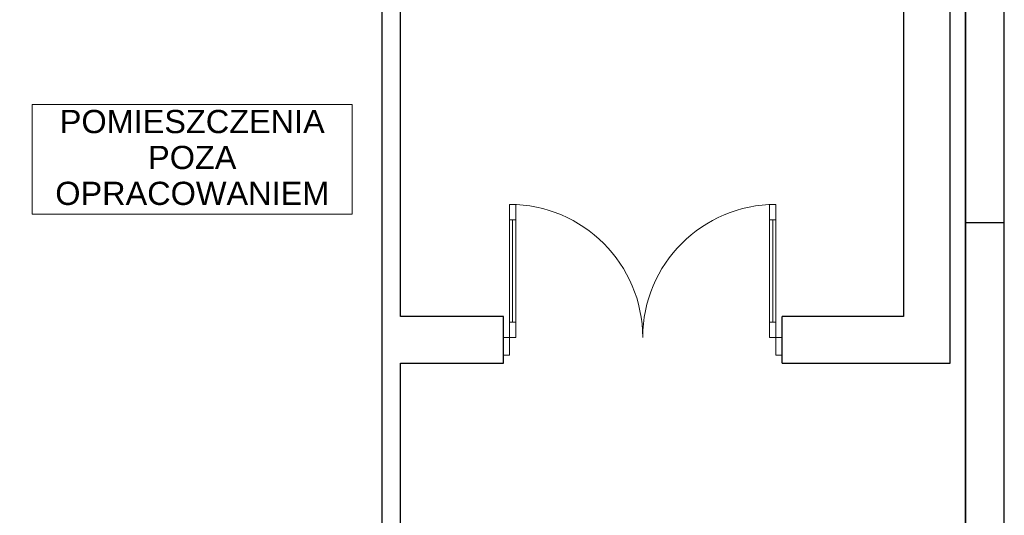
# Model space of a CAD drawing. Header units: millimetres. Extents: x 1700 to 4670, y 990 to 3874.
# Tile 109 of 110: x 4034 to 4670, y 2297 to 2617. Entities that reach past the tile are written whole.
import ezdxf

# ---------------------------------------------------------------- set-up
doc = ezdxf.new("R2010")
doc.units = ezdxf.units.MM
doc.linetypes.add('Wipeout_Contour', pattern=[1000, 0, -1000])
doc.layers.get('0').update_dxf_attribs({"lineweight": 0})
for name, color, linetype, lineweight in [('CP_FRAME', 7, 'Continuous', 35), ('Nowe_420-K Ściany_Nr_pióra__27', 7, 'Continuous', 25), ('Nowe_830-G Teksty Etykiety_Nr_pióra__1', 7, 'Continuous', 13), ('Nowe_Drzwi Archicad_Nr_pióra__23', 7, 'Continuous', 15), ('Nowe_Drzwi Archicad_Nr_pióra__27', 7, 'Continuous', 25), ('Nowe_Drzwi Archicad_Nr_pióra__3', 7, 'Continuous', 13)]:
    doc.layers.add(name, color=color, linetype=linetype, lineweight=lineweight)
for name, color, linetype in [('CP_LINENORM', 253, 'Continuous'), ('Nowe_420-K Ściany', 7, 'Continuous'), ('Nowe_Drzwi Archicad', 7, 'Continuous')]:
    doc.layers.add(name, color=color, linetype=linetype)
doc.styles.add('STYL_AUTOMATYCZNY_3', font='txt')

# ---------------------------------------------------------------- blocks, each defined once
blk = doc.blocks.new('A2_POZIOM')
at = {"linetype": 'Continuous'}
blk.add_lwpolyline([(-569, 0), (0, 0), (0, 410), (-569, 410)], close=True, dxfattribs=at)
at = {"layer": 'CP_LINENORM', "linetype": 'Continuous'}
blk.add_lwpolyline([(-589, -5), (5, -5), (5, 415), (-589, 415)], close=True, dxfattribs=at)
blk.add_lwpolyline([(5, 292), (0, 292)], dxfattribs=at)

msp = doc.modelspace()

# ---------------------------------------------------------------- linework, layer by layer
at = {"layer": 'Nowe_420-K Ściany_Nr_pióra__27', "color": 252, "linetype": 'Continuous', "lineweight": 25, "flags": 128}
for points in [[(4604.79, 2655.41), (4604.79, 2425.41)], [(4634.79, 2425.41), (4634.79, 2655.41)], [(4634.79, 2395.41), (4634.79, 2425.41)]]:
    msp.add_lwpolyline(points, dxfattribs=at)
at = {"layer": 'Nowe_830-G Teksty Etykiety_Nr_pióra__1', "color": 252, "linetype": 'Continuous', "lineweight": 13, "flags": 128}
msp.add_lwpolyline([(4042.02, 2562.44), (4248.71, 2562.44), (4248.71, 2491.73), (4042.02, 2491.73)], close=True, dxfattribs=at)

# ---------------------------------------------------------------- texts
at = {"layer": 'Nowe_830-G Teksty Etykiety_Nr_pióra__1', "color": 252, "linetype": 'Continuous', "lineweight": 13, "insert": (4145.36, 2559.02), "char_height": 15, "width": 206.6933, "attachment_point": 2, "line_spacing_factor": 0.928578, "style": 'STYL_AUTOMATYCZNY_3'}
msp.add_mtext('\\A1;{\\pqc;\\fArial|b0|i0|c238|p0;\\W1.000000;POMIESZCZENIA POZA OPRACOWANIEM}', dxfattribs=at)

# ---------------------------------------------------------------- wipeouts: each hides what was drawn before it
at = {"color": 252, "linetype": 'Wipeout_Contour', "lineweight": 0, "ltscale": 91419.039264}
msp.add_wipeout([(4279.79, 2234.41), (4279.79, 2655.41), (4267.79, 2655.41), (4267.79, 2234.41)], dxfattribs=at).dxf.layer = 'Nowe_420-K Ściany'

# ---------------------------------------------------------------- next in the draw order: linework, layer by layer
at = {"layer": 'Nowe_420-K Ściany_Nr_pióra__27', "color": 252, "linetype": 'Continuous', "lineweight": 25, "flags": 128}
for points in [[(4267.79, 2655.41), (4267.79, 2234.41)], [(4279.79, 2425.41), (4279.79, 2655.41)], [(4279.79, 2222.41), (4279.79, 2395.41)]]:
    msp.add_lwpolyline(points, dxfattribs=at)

# ---------------------------------------------------------------- next in the draw order: wipeouts: each hides what was drawn before it
at = {"color": 252, "linetype": 'Wipeout_Contour', "lineweight": 0, "ltscale": 92825.275016}
msp.add_wipeout([(4279.79, 2425.41), (4279.79, 2395.41), (4346.29, 2395.41), (4346.29, 2425.41)], dxfattribs=at).dxf.layer = 'Nowe_420-K Ściany'

# ---------------------------------------------------------------- next in the draw order: wipeouts: each hides what was drawn before it
at = {"color": 252, "linetype": 'Wipeout_Contour', "lineweight": 0, "ltscale": 97683.451562}
msp.add_wipeout([(4526.29, 2395.41), (4526.29, 2425.41), (4346.29, 2425.41), (4346.29, 2395.41)], dxfattribs=at).dxf.layer = 'Nowe_420-K Ściany'

# ---------------------------------------------------------------- next in the draw order: linework, layer by layer
at = {"layer": 'Nowe_420-K Ściany_Nr_pióra__27', "color": 252, "linetype": 'Continuous', "lineweight": 25}
for p, q in [((4346.29, 2411.91), (4346.29, 2425.41)), ((4526.29, 2411.91), (4526.29, 2425.41)), ((4346.29, 2400.41), (4346.29, 2411.91)), ((4526.29, 2400.41), (4526.29, 2411.91)), ((4346.29, 2395.41), (4346.29, 2400.41)), ((4526.29, 2395.41), (4526.29, 2400.41))]:
    msp.add_line(p, q, dxfattribs=at)
at = {"layer": 'Nowe_420-K Ściany_Nr_pióra__27', "color": 252, "linetype": 'Continuous', "lineweight": 25, "flags": 128}
for points in [[(4346.29, 2425.41), (4279.79, 2425.41)], [(4604.79, 2425.41), (4526.29, 2425.41)], [(4279.79, 2395.41), (4346.29, 2395.41)], [(4526.29, 2395.41), (4634.79, 2395.41)]]:
    msp.add_lwpolyline(points, dxfattribs=at)
at = {"layer": 'Nowe_Drzwi Archicad_Nr_pióra__3', "color": 252, "linetype": 'Continuous', "lineweight": 13}
for centre, start, end in [((4350.29, 2411.91), 0, 90), ((4522.29, 2411.91), 90, 180)]:
    msp.add_arc(centre, 86, start, end, dxfattribs=at)

# ---------------------------------------------------------------- next in the draw order: wipeouts: each hides what was drawn before it
at = {"color": 252, "linetype": 'Wipeout_Contour', "lineweight": 0, "ltscale": 93853.325502}
msp.add_wipeout([(4350.29, 2497.91), (4350.29, 2487.91), (4354.29, 2487.91), (4354.29, 2497.91)], dxfattribs=at).dxf.layer = 'Nowe_Drzwi Archicad'
at = {"color": 252, "linetype": 'Wipeout_Contour', "lineweight": 0, "ltscale": 100512.281742}
msp.add_wipeout([(4522.29, 2497.91), (4518.29, 2497.91), (4518.29, 2487.91), (4522.29, 2487.91)], dxfattribs=at).dxf.layer = 'Nowe_Drzwi Archicad'
at = {"color": 252, "linetype": 'Wipeout_Contour', "lineweight": 0, "ltscale": 94241.291309}
msp.add_wipeout([(4350.29, 2400.41), (4350.29, 2411.91), (4346.29, 2411.91), (4346.29, 2400.41)], dxfattribs=at).dxf.layer = 'Nowe_Drzwi Archicad'
at = {"color": 252, "linetype": 'Wipeout_Contour', "lineweight": 0, "ltscale": 101179.667734}
msp.add_wipeout([(4526.29, 2400.41), (4526.29, 2411.91), (4522.29, 2411.91), (4522.29, 2400.41)], dxfattribs=at).dxf.layer = 'Nowe_Drzwi Archicad'

# ---------------------------------------------------------------- next in the draw order: linework, layer by layer
at = {"layer": 'Nowe_Drzwi Archicad_Nr_pióra__23', "color": 252, "linetype": 'Continuous', "lineweight": 15}
for p, q in [((4346.29, 2411.91), (4346.29, 2400.41)), ((4526.29, 2400.41), (4526.29, 2411.91)), ((4346.29, 2400.41), (4350.29, 2400.41)), ((4522.29, 2400.41), (4526.29, 2400.41))]:
    msp.add_line(p, q, dxfattribs=at)
at = {"layer": 'Nowe_Drzwi Archicad_Nr_pióra__27', "color": 252, "linetype": 'Continuous', "lineweight": 25}
for p, q in [((4346.29, 2411.91), (4346.29, 2425.41)), ((4526.29, 2411.91), (4526.29, 2425.41)), ((4346.29, 2400.41), (4346.29, 2411.91)), ((4346.29, 2400.41), (4346.29, 2411.91)), ((4526.29, 2400.41), (4526.29, 2411.91)), ((4526.29, 2400.41), (4526.29, 2411.91)), ((4346.29, 2395.41), (4346.29, 2400.41)), ((4526.29, 2395.41), (4526.29, 2400.41))]:
    msp.add_line(p, q, dxfattribs=at)
at = {"layer": 'Nowe_Drzwi Archicad_Nr_pióra__3', "color": 252, "linetype": 'Continuous', "lineweight": 13}
for p, q in [((4354.29, 2497.91), (4350.29, 2497.91)), ((4518.29, 2497.91), (4522.29, 2497.91))]:
    msp.add_line(p, q, dxfattribs=at)

# ---------------------------------------------------------------- next in the draw order: wipeouts: each hides what was drawn before it
at = {"color": 252, "linetype": 'Wipeout_Contour', "lineweight": 0, "ltscale": 94324.402004}
msp.add_wipeout([(4354.29, 2411.91), (4354.29, 2421.91), (4350.29, 2421.91), (4350.29, 2411.91)], dxfattribs=at).dxf.layer = 'Nowe_Drzwi Archicad'
at = {"color": 252, "linetype": 'Wipeout_Contour', "lineweight": 0, "ltscale": 100952.290344}
msp.add_wipeout([(4518.29, 2411.91), (4522.29, 2411.91), (4522.29, 2421.91), (4518.29, 2421.91)], dxfattribs=at).dxf.layer = 'Nowe_Drzwi Archicad'

# ---------------------------------------------------------------- next in the draw order: linework, layer by layer
at = {"layer": 'Nowe_Drzwi Archicad_Nr_pióra__23', "color": 252, "linetype": 'Continuous', "lineweight": 15}
for p, q in [((4350.29, 2411.91), (4346.29, 2411.91)), ((4350.29, 2400.41), (4350.29, 2411.91)), ((4526.29, 2411.91), (4522.29, 2411.91)), ((4522.29, 2411.91), (4522.29, 2400.41))]:
    msp.add_line(p, q, dxfattribs=at)
at = {"layer": 'Nowe_Drzwi Archicad_Nr_pióra__3', "color": 252, "linetype": 'Continuous', "lineweight": 13}
for p, q in [((4350.29, 2411.91), (4354.29, 2411.91)), ((4522.29, 2411.91), (4518.29, 2411.91))]:
    msp.add_line(p, q, dxfattribs=at)

# ---------------------------------------------------------------- next in the draw order: wipeouts: each hides what was drawn before it
at = {"color": 252, "linetype": 'Wipeout_Contour', "lineweight": 0, "ltscale": 94046.20034}
msp.add_wipeout([(4350.29, 2487.91), (4350.29, 2421.91), (4352.29, 2421.91), (4352.29, 2487.91)], dxfattribs=at).dxf.layer = 'Nowe_Drzwi Archicad'
at = {"color": 252, "linetype": 'Wipeout_Contour', "lineweight": 0, "ltscale": 100768.909591}
msp.add_wipeout([(4522.29, 2487.91), (4520.29, 2487.91), (4520.29, 2421.91), (4522.29, 2421.91)], dxfattribs=at).dxf.layer = 'Nowe_Drzwi Archicad'

# ---------------------------------------------------------------- next in the draw order: linework, layer by layer
at = {"layer": 'Nowe_Drzwi Archicad_Nr_pióra__3', "color": 252, "linetype": 'Continuous', "lineweight": 13, "flags": 128}
for points in [[(4350.29, 2487.91), (4350.29, 2421.91), (4352.29, 2421.91), (4352.29, 2487.91)], [(4522.29, 2487.91), (4522.29, 2421.91), (4520.29, 2421.91), (4520.29, 2487.91)]]:
    msp.add_lwpolyline(points, close=True, dxfattribs=at)

# ---------------------------------------------------------------- next in the draw order: wipeouts: each hides what was drawn before it
at = {"color": 252, "linetype": 'Wipeout_Contour', "lineweight": 0, "ltscale": 94125.226522}
msp.add_wipeout([(4352.29, 2487.91), (4352.29, 2421.91), (4354.29, 2421.91), (4354.29, 2487.91)], dxfattribs=at).dxf.layer = 'Nowe_Drzwi Archicad'
at = {"color": 252, "linetype": 'Wipeout_Contour', "lineweight": 0, "ltscale": 100689.758583}
msp.add_wipeout([(4520.29, 2487.91), (4518.29, 2487.91), (4518.29, 2421.91), (4520.29, 2421.91)], dxfattribs=at).dxf.layer = 'Nowe_Drzwi Archicad'

# ---------------------------------------------------------------- next in the draw order: linework, layer by layer
at = {"layer": 'Nowe_Drzwi Archicad_Nr_pióra__3', "color": 252, "linetype": 'Continuous', "lineweight": 13}
for p, q in [((4350.29, 2497.91), (4350.29, 2487.91)), ((4354.29, 2487.91), (4354.29, 2497.91)), ((4518.29, 2487.91), (4518.29, 2497.91)), ((4522.29, 2497.91), (4522.29, 2487.91)), ((4350.29, 2487.91), (4354.29, 2487.91)), ((4352.29, 2487.91), (4352.29, 2421.91)), ((4522.29, 2487.91), (4518.29, 2487.91)), ((4520.29, 2487.91), (4520.29, 2421.91)), ((4354.29, 2421.91), (4350.29, 2421.91)), ((4350.29, 2421.91), (4350.29, 2411.91)), ((4354.29, 2411.91), (4354.29, 2421.91)), ((4518.29, 2411.91), (4518.29, 2421.91)), ((4518.29, 2421.91), (4522.29, 2421.91)), ((4522.29, 2421.91), (4522.29, 2411.91))]:
    msp.add_line(p, q, dxfattribs=at)
at = {"layer": 'Nowe_Drzwi Archicad_Nr_pióra__3', "color": 252, "linetype": 'Continuous', "lineweight": 13, "flags": 128}
for points in [[(4352.29, 2487.91), (4352.29, 2421.91), (4354.29, 2421.91), (4354.29, 2487.91)], [(4520.29, 2487.91), (4520.29, 2421.91), (4518.29, 2421.91), (4518.29, 2487.91)]]:
    msp.add_lwpolyline(points, close=True, dxfattribs=at)

# ---------------------------------------------------------------- next in the draw order: block references
at = {"layer": 'CP_FRAME', "xscale": 5, "yscale": 5}
msp.add_blockref('A2_POZIOM', (4644.85, 1026.13), dxfattribs=at)

doc.saveas('drawing.dxf')
